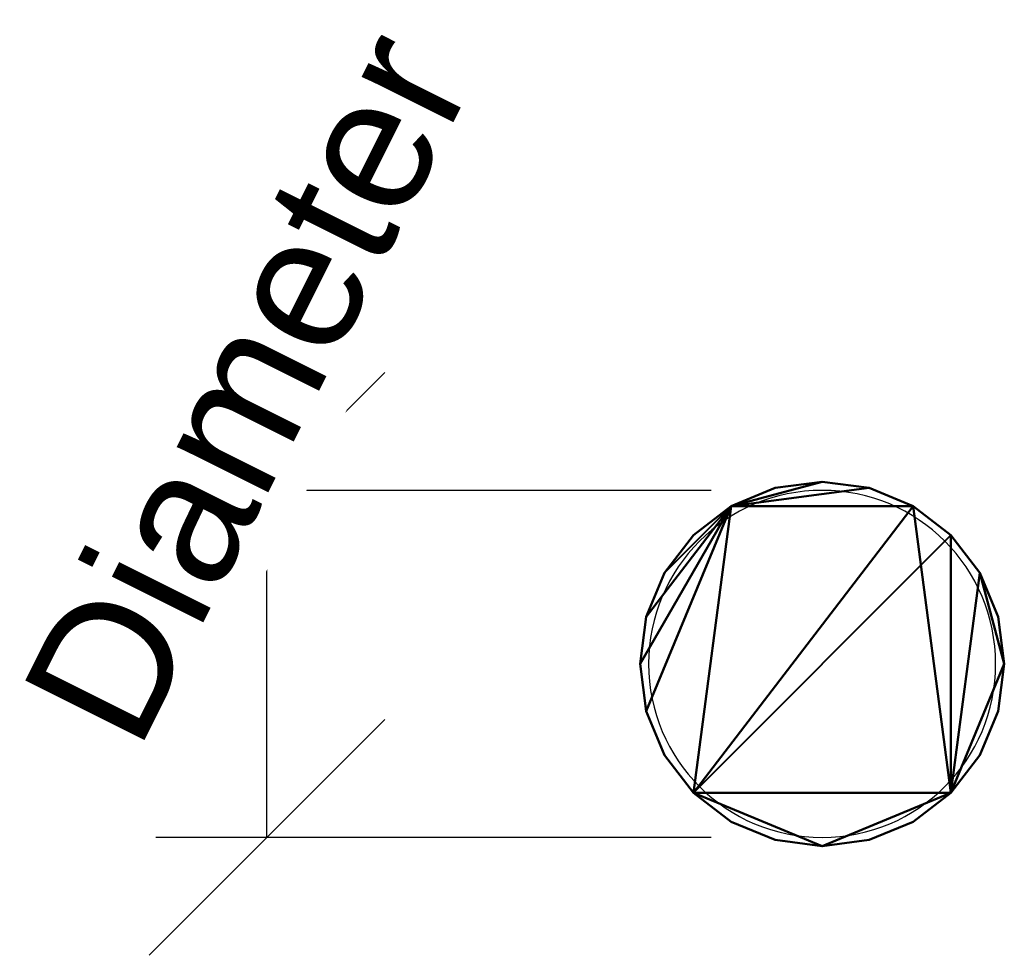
# Model space of a CAD drawing. Header units: millimetres. Extents: x -220 to 193, y -727 to 41.
import ezdxf

# ---------------------------------------------------------------- set-up
doc = ezdxf.new("R2010")
doc.units = ezdxf.units.MM
doc.layers.add('P-SANR-FIXT', color=6, linetype='Continuous', lineweight=30)
doc.styles.add('Arial', font='arial.ttf', dxfattribs={"height": 14.6304})

msp = doc.modelspace()

# ---------------------------------------------------------------- linework, layer by layer
at = {"color": 1, "lineweight": 30}
for p, q in [((-48.02428800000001, -273.0142880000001), (-73.895712, -298.8857120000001)), ((-12.192, -285.9500000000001), (-73.152, -285.9500000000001)), ((-60.96000000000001, -324.0500000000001), (-60.96000000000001, -285.9500000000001)), ((-48.02428800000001, -311.1142880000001), (-73.895712, -336.9857120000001)), ((-12.192, -324.0500000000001), (-73.152, -324.0500000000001))]:
    msp.add_line(p, q, dxfattribs=at)
at = {"color": 5, "lineweight": 30}
msp.add_line((4.229949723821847e-15, -305.0000000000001), (4.229949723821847e-15, -305.0000000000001, -103.632), dxfattribs=at)
msp.add_polyline3d([(4.229949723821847e-15, -305.0000000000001, -121.92), (2.829163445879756, -302.1708365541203, -103.632), (-2.829163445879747, -307.8291634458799, -103.632), (4.229949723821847e-15, -305.0000000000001, -121.92)], dxfattribs=at)
at = {"color": 94, "lineweight": 30, "extrusion": (0, 0, -1)}
msp.add_circle((-4.229949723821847e-15, -305.0000000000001), 19.05, dxfattribs=at)

# ---------------------------------------------------------------- meshes
at = {"layer": 'P-SANR-FIXT', "lineweight": 40}
mesh = msp.add_polyface(dxfattribs=at)
corners = [(-20.00000106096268, -304.9999877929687, 5.000000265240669), (-19.31851558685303, -310.1763796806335, 5.000000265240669), (-17.32050777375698, -314.999995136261, 5.000000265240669), (-14.14213618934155, -319.1421478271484, 5.000000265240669), (-10.00000053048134, -322.3205148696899, 5.000000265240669), (-5.176381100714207, -324.3185033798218, 5.000000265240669), (-8.882894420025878e-14, -325.0000024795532, 5.000000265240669), (5.176381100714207, -324.3185033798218, 5.000000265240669), (10.00000053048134, -322.3205148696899, 5.000000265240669), (14.14213618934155, -319.1421478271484, 5.000000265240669), (17.32050777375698, -314.999995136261, 5.000000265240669), (19.31851558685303, -310.1763796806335, 5.000000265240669), (20.00000106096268, -304.9999877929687, 5.000000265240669), (19.31851558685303, -299.8236140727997, 5.000000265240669), (17.32050777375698, -294.9999986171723, 5.000000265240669), (14.14213618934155, -290.8578640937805, 5.000000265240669), (10.00000053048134, -287.679497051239, 5.000000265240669), (5.176381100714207, -285.6814903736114, 5.000000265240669), (3.383959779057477e-14, -284.99999127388, 5.000000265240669), (-5.176381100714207, -285.6814903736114, 5.000000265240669), (-10.00000053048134, -287.679497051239, 5.000000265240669), (-14.14213618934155, -290.8578640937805, 5.000000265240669), (-17.32050777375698, -294.9999986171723, 5.000000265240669), (-19.31851558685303, -299.8236140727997, 5.000000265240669)]
mesh.append_faces([[corners[k] for k in face] for face in [(20, 17, 18, 19), (22, 20, 21)]], dxfattribs={"vtx0": -1})
mesh.append_faces([[corners[k] for k in face] for face in [(1, 20, 0)]], dxfattribs={"vtx0": -1, "vtx1": -1})
mesh.append_faces([[corners[k] for k in face] for face in [(9, 16, 3, 6)]], dxfattribs={"vtx0": -1, "vtx1": -1, "vtx2": -1, "vtx3": -1})
mesh.append_faces([[corners[k] for k in face] for face in [(9, 12, 14, 15)]], dxfattribs={"vtx0": -1, "vtx1": -1, "vtx3": -1})
mesh.append_faces([[corners[k] for k in face] for face in [(9, 15, 16)]], dxfattribs={"vtx0": -1, "vtx2": -1})
mesh.append_faces([[corners[k] for k in face] for face in [(20, 22, 23, 0)]], dxfattribs={"vtx0": -1, "vtx3": -1})
mesh.append_faces([[corners[k] for k in face] for face in [(11, 12, 9, 10)]], dxfattribs={"vtx1": -1})
mesh.append_faces([[corners[k] for k in face] for face in [(16, 17, 20, 3)]], dxfattribs={"vtx1": -1, "vtx2": -1, "vtx3": -1})
mesh.append_faces([[corners[k] for k in face] for face in [(12, 13, 14)]], dxfattribs={"vtx2": -1})
mesh.append_faces([[corners[k] for k in face] for face in [(1, 2, 3, 20)]], dxfattribs={"vtx2": -1, "vtx3": -1})
mesh.append_faces([[corners[k] for k in face] for face in [(6, 7, 8, 9), (3, 4, 5, 6)]], dxfattribs={"vtx3": -1})
mesh = msp.add_polyface(dxfattribs=at)
corners = [(-20.00000106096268, -304.9999877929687), (-19.31851558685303, -299.8236140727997), (-17.32050777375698, -294.9999986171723), (-14.14213618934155, -290.8578640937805), (-10.00000053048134, -287.679497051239), (-5.176381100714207, -285.6814903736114), (3.383959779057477e-14, -284.99999127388), (5.176381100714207, -285.6814903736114), (10.00000053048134, -287.679497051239), (14.14213618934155, -290.8578640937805), (17.32050777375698, -294.9999986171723), (19.31851558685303, -299.8236140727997), (20.00000106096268, -304.9999877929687), (19.31851558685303, -310.1763796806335), (17.32050777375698, -314.999995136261), (14.14213618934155, -319.1421478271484), (10.00000053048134, -322.3205148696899), (5.176381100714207, -324.3185033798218), (-8.882894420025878e-14, -325.0000024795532), (-5.176381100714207, -324.3185033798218), (-10.00000053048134, -322.3205148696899), (-14.14213618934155, -319.1421478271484), (-17.32050777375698, -314.999995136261), (-19.31851558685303, -310.1763796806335)]
mesh.append_faces([[corners[k] for k in face] for face in [(15, 12, 13, 14), (18, 15, 16, 17)]], dxfattribs={"vtx0": -1})
mesh.append_faces([[corners[k] for k in face] for face in [(15, 18, 21)]], dxfattribs={"vtx0": -1, "vtx1": -1, "vtx2": -1})
mesh.append_faces([[corners[k] for k in face] for face in [(4, 6, 7, 8)]], dxfattribs={"vtx0": -1, "vtx3": -1})
mesh.append_faces([[corners[k] for k in face] for face in [(0, 1, 4, 23)]], dxfattribs={"vtx1": -1, "vtx2": -1})
mesh.append_faces([[corners[k] for k in face] for face in [(9, 10, 15, 21), (8, 9, 21, 4)]], dxfattribs={"vtx1": -1, "vtx2": -1, "vtx3": -1})
mesh.append_faces([[corners[k] for k in face] for face in [(2, 3, 4, 1), (4, 5, 6), (19, 20, 21, 18)]], dxfattribs={"vtx2": -1})
mesh.append_faces([[corners[k] for k in face] for face in [(10, 11, 12, 15), (21, 22, 23, 4)]], dxfattribs={"vtx2": -1, "vtx3": -1})
mesh = msp.add_polyface(dxfattribs=at)
corners = [(-20.00000106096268, -304.9999877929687, 5.000000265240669), (-19.31851558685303, -299.8236140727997, 5.000000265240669), (-17.32050777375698, -294.9999986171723, 5.000000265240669), (-14.14213618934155, -290.8578640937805, 5.000000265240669), (-10.00000053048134, -287.679497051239, 5.000000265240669), (-5.176381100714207, -285.6814903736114, 5.000000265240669), (3.209994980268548e-14, -284.99999127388, 5.000000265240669), (5.176381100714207, -285.6814903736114, 5.000000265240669), (10.00000053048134, -287.679497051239, 5.000000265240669), (14.14213618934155, -290.8578640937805, 5.000000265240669), (17.32050777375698, -294.9999986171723, 5.000000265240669), (19.31851558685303, -299.8236140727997, 5.000000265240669), (20.00000106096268, -304.9999877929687, 5.000000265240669), (20.00000106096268, -304.9999877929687), (19.31851558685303, -299.8236140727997), (17.32050777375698, -294.9999986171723), (14.14213618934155, -290.8578640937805), (10.00000053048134, -287.679497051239), (5.176381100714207, -285.6814903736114), (3.209994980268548e-14, -284.99999127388), (-5.176381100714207, -285.6814903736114), (-10.00000053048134, -287.679497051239), (-14.14213618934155, -290.8578640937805), (-17.32050777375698, -294.9999986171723), (-19.31851558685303, -299.8236140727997), (-20.00000106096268, -304.9999877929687)]
mesh.append_faces([[corners[k] for k in face] for face in [(13, 14, 11, 12), (0, 1, 24, 25)]], dxfattribs={"vtx1": -1})
mesh.append_faces([[corners[k] for k in face] for face in [(14, 15, 10, 11), (16, 17, 8, 9), (15, 16, 9, 10), (17, 18, 7, 8), (6, 7, 18, 19), (19, 20, 5, 6), (20, 21, 4, 5), (22, 23, 2, 3), (21, 22, 3, 4), (23, 24, 1, 2)]], dxfattribs={"vtx1": -1, "vtx3": -1})
mesh = msp.add_polyface(dxfattribs=at)
corners = [(20.00000106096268, -304.9999877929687, 5.000000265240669), (19.31851558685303, -310.1763796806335, 5.000000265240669), (17.32050777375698, -314.999995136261, 5.000000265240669), (14.14213618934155, -319.1421478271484, 5.000000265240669), (10.00000053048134, -322.3205148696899, 5.000000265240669), (5.176381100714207, -324.3185033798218, 5.000000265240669), (-2.126068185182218e-13, -325.0000024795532, 5.000000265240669), (-5.176381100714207, -324.3185033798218, 5.000000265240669), (-10.00000053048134, -322.3205148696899, 5.000000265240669), (-14.14213618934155, -319.1421478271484, 5.000000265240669), (-17.32050777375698, -314.999995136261, 5.000000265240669), (-19.31851558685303, -310.1763796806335, 5.000000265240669), (-20.00000106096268, -304.9999877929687, 5.000000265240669), (-20.00000106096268, -304.9999877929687), (-19.31851558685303, -310.1763796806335), (-17.32050777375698, -314.999995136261), (-14.14213618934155, -319.1421478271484), (-10.00000053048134, -322.3205148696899), (-5.176381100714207, -324.3185033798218), (-2.126068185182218e-13, -325.0000024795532), (5.176381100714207, -324.3185033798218), (10.00000053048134, -322.3205148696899), (14.14213618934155, -319.1421478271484), (17.32050777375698, -314.999995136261), (19.31851558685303, -310.1763796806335), (20.00000106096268, -304.9999877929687)]
mesh.append_faces([[corners[k] for k in face] for face in [(13, 14, 11, 12), (0, 1, 24, 25)]], dxfattribs={"vtx1": -1})
mesh.append_faces([[corners[k] for k in face] for face in [(14, 15, 10, 11), (16, 17, 8, 9), (15, 16, 9, 10), (17, 18, 7, 8), (6, 7, 18, 19), (19, 20, 5, 6), (20, 21, 4, 5), (22, 23, 2, 3), (21, 22, 3, 4), (23, 24, 1, 2)]], dxfattribs={"vtx1": -1, "vtx3": -1})

# ---------------------------------------------------------------- next in the draw order: texts
at = {"color": 5, "lineweight": 30, "insert": (-69.70726268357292, -271.2494912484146, 30.3057714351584), "char_height": 14.6304, "width": 99.20583000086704, "attachment_point": 2, "rotation": 63.43494882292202, "line_spacing_factor": 0.9417779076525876, "style": 'Arial', "bg_fill": 3, "box_fill_scale": 1.25, "bg_fill_color": 256, "bg_fill_true_color": 13158600, "bg_fill_transparency": 0}
msp.add_mtext('Diameter', dxfattribs=at)

doc.saveas('drawing.dxf')
